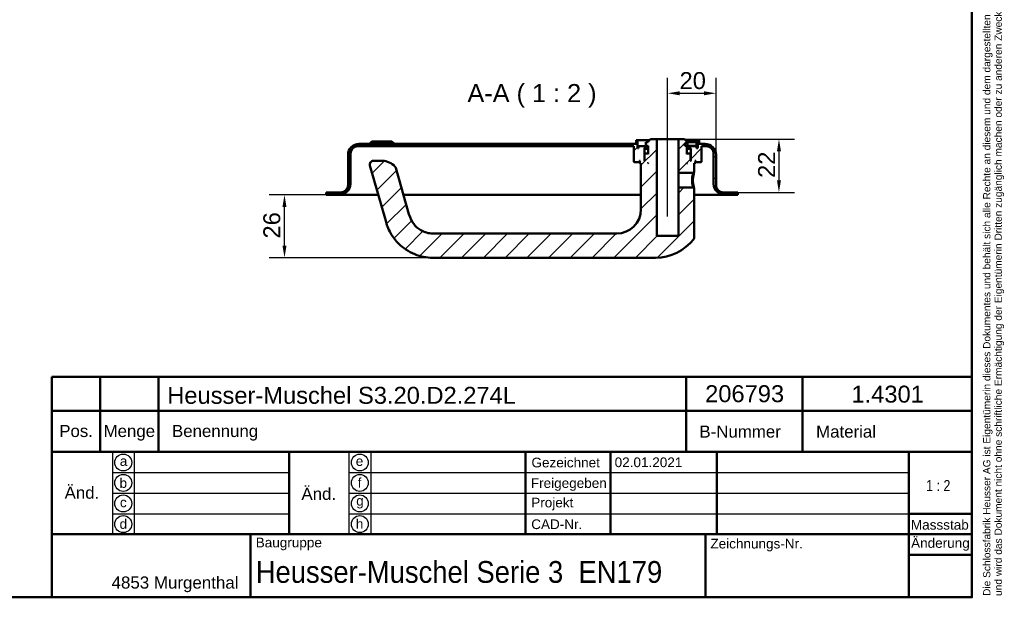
# Model space of a CAD drawing. Header units: millimetres. Extents: x 20 to 833, y 20 to 574.
# Tile 6 of 7: x 427 to 833, y 20 to 259. Entities that reach past the tile are written whole.
import ezdxf
from ezdxf.enums import TextEntityAlignment as Align

# ---------------------------------------------------------------- set-up
doc = ezdxf.new("R2010")
doc.units = ezdxf.units.MM
doc.header["$LTSCALE"] = 2
for name, color, linetype, lineweight in [('Bemaßungen(DIN)', 7, 'Continuous', 25), ('Mittellinie(DIN)', 7, 'Continuous', 25), ('Sichtbare Kanten(DIN)', 7, 'Continuous', 50), ('Skizziergeometrie(DIN)', 7, 'Continuous', 50), ('Skizzierlinie(DIN)', 7, 'Continuous', 25), ('Symbole(DIN)', 7, 'Continuous', 25)]:
    doc.layers.add(name, color=color, linetype=linetype, lineweight=lineweight)
doc.layers.add('Schraffur', color=179, linetype='Continuous', lineweight=9, true_color=0x1e1e47)
doc.styles.add('Aktuell-DIN', font='arial.ttf')
doc.styles.add('Aktuell-DINGroßer Text', font='arial.ttf')
doc.styles.add('STANDARD-DIN~0', font='arial.ttf')
doc.styles.add('Textstil10', font='arial.ttf')
doc.styles.add('Textstil41', font='arial.ttf', dxfattribs={"width": 0.8})
doc.styles.add('Textstil83', font='arial.ttf', dxfattribs={"width": 0.8})
doc.dimstyles.new('CAD-LAN', dxfattribs={"dimscale": 2, "dimtxt": 3.5, "dimasz": 2.5, "dimexe": 3.175, "dimexo": 0, "dimgap": 0.8, "dimtad": 1, "dimrnd": 1e-08, "dimtxsty": 'STANDARD-DIN~0', "dimcen": 0.09, "dimdle": 10, "dimclrd": 250, "dimclre": 250, "dimclrt": 250, "dimadec": 0, "dimazin": 2, "dimtfac": 1, "dimtmove": 0, "dimatfit": 3, "dimfxl": 1, "dimtolj": 1, "dimtzin": 0, "dimlwd": 25, "dimlwe": 25, "dimarcsym": 0})

# ---------------------------------------------------------------- blocks, each defined once
blk = doc.blocks.new('Ränder Standardrahmen')
at = {"layer": 'Skizziergeometrie(DIN)', "flags": 128}
blk.add_lwpolyline([(10, 10), (10, 287), (410, 287), (410, 10), (10, 10)], dxfattribs=at)
blk = doc.blocks.new('Schriftfelder Heusser')
at = {"layer": 'Skizziergeometrie(DIN)'}
for p, q in [((101, 229.92), (101, 236.92)), ((101, 236.92), (291, 236.92)), ((111, 229.92), (111, 236.92)), ((123, 229.92), (123, 236.92)), ((232, 229.92), (232, 236.92)), ((256, 229.92), (256, 236.92)), ((291, 236.92), (291, 229.92)), ((101, 191.42), (101, 229.92)), ((101, 229.92), (291, 229.92)), ((111, 229.92), (111, 221.42)), ((123, 229.92), (123, 221.42)), ((232, 229.92), (232, 221.42)), ((256, 229.92), (256, 221.42)), ((291, 229.92), (291, 191.42)), ((101, 221.42), (291, 221.42)), ((150, 221.42), (150, 204.42)), ((198.85, 221.42), (198.85, 204.42)), ((216.35, 221.42), (216.35, 204.42)), ((238.35, 221.42), (238.35, 204.42)), ((278, 221.42), (278, 191.42)), ((278, 208.67), (291, 208.67)), ((101, 204.42), (291, 204.42)), ((142, 204.42), (142, 191.42)), ((236, 204.42), (236, 191.42)), ((278, 200.17), (291, 200.17)), ((291, 191.42), (101, 191.42))]:
    blk.add_line(p, q, dxfattribs=at)
at = {"layer": 'Skizzierlinie(DIN)'}
for p, q in [((113.5, 221.42), (113.5, 204.42)), ((118, 221.42), (118, 204.42)), ((162.35, 221.42), (162.35, 204.42)), ((166.85, 221.42), (166.85, 204.42)), ((113.5, 217.17), (150, 217.17)), ((162.35, 217.17), (278, 217.17)), ((113.5, 212.92), (150, 212.92)), ((162.35, 212.92), (278, 212.92)), ((113.5, 208.67), (150, 208.67)), ((162.35, 208.67), (278, 208.67))]:
    blk.add_line(p, q, dxfattribs=at)
for centre in [(115.75, 219.25), (164.6, 219.25), (115.75, 215.04), (164.6, 215.04), (115.75, 210.79), (164.6, 210.79), (115.75, 206.54), (164.6, 206.54)]:
    blk.add_circle(centre, 1.75, dxfattribs=at)
at = {"layer": 'Symbole(DIN)', "color": 7, "insert": (293.33, 191.7), "char_height": 1.5, "width": 182.3003, "attachment_point": 1, "rotation": 90, "line_spacing_factor": 0.944221, "style": 'Aktuell-DIN'}
blk.add_mtext('\\fArial|b0|i0;\\H1.5000;Die Schlossfabrik Heusser AG ist Eigentümerin dieses Dokumentes und behält sich alle Rechte an diesem und dem dargestellten Gegenstand vor. Der Empfänger anerkennt diese Rechte\\Pund wird das Dokument nicht ohne schriftliche Ermächtigung der Eigentümerin Dritten zugänglich machen oder zu anderen Zwecken verwenden, zu dem es ihm übergeben worden ist.\\P ', dxfattribs=at)
at = {"layer": 'Symbole(DIN)', "color": 179, "true_color": 0x262659, "style": 'Aktuell-DIN'}
for s, insert, char_height, attachment_point in [('Pos.', (106, 227), 2.489, 2), ('Menge', (117, 227), 2.489, 2), ('Benennung', (125.81, 225.38), 2.489, 4), ('B-Nummer', (234.74, 225.62), 2.489, 4), ('Material', (265.02, 225.62), 2.489, 5), ('\\fArial|b0|i0;a', (115.81, 219.53), 2, 5), ('\\fArial|b0|i0;e', (164.54, 219.53), 2, 5), ('\\fArial|b0|i0;Gezeichnet', (200.05, 219.23), 2, 4), ('\\fArial|b0|i0;b', (115.75, 215), 2, 5), ('\\fArial|b0|i0;f', (164.55, 215.06), 2, 5), ('\\fArial|b0|i0;Freigegeben', (199.92, 216), 2, 1), ('\\fArial|b0|i0;c', (115.75, 211.01), 2, 5), ('\\fArial|b0|i0;g', (164.63, 211.05), 2, 5), ('\\fArial|b0|i0;Projekt', (200, 211.98), 2, 1), ('\\fArial|b0|i0;d', (115.76, 206.55), 2, 5), ('\\fArial|b0|i0;h', (164.55, 206.57), 2, 5), ('\\fArial|b0|i0;CAD-Nr.', (200, 207.5), 2, 1), ('\\fArial|b0|i0;\\H2.0000;Massstab', (284.39, 206.37), 2, 5), ('\\fArial|b0|i0;\\H2.0000;Baugruppe', (143.1, 203.73), 2, 1), ('\\fArial|b0|i0;Zeichnungs-Nr.', (237, 203.5), 2, 1), ('\\fArial|b0|i0;\\H2.5000;4853 Murgenthal', (113.33, 192.46), 2.5, 7)]:
    blk.add_mtext(s, dxfattribs=dict(at, insert=insert, char_height=char_height, attachment_point=attachment_point))
at = {"layer": 'Symbole(DIN)', "color": 179, "true_color": 0x262659, "attachment_point": 5, "style": 'Aktuell-DIN'}
for s, insert, char_height, width in [('Änd.', (107.21, 213), 2.489, 12.3494), ('Änd.', (156.12, 212.76), 2.489, 12.3494), ('\\fArial|b0|i0;Änderung', (284.51, 202.33), 2, 12.1143)]:
    blk.add_mtext(s, dxfattribs=dict(at, insert=insert, char_height=char_height, width=width))
at = {"layer": 'Symbole(DIN)', "color": 7, "insert": (143.1, 196.62), "char_height": 4.5, "width": 90.18, "attachment_point": 4, "style": 'Aktuell-DIN'}
blk.add_mtext('\\fArial|b0|i0;\\W0.90;\\H4.5000;Heusser-Muschel Serie 3  EN179', dxfattribs=at)
at = {"layer": 'Symbole(DIN)', "color": 179, "true_color": 0x262659, "style": 'Textstil10'}
blk.add_attdef('ERSTELLUNGSDATUM_001', (217.23, 218.29), '', height=2, dxfattribs=at)
at = {"layer": 'Symbole(DIN)', "color": 179, "true_color": 0x262659}
for tag, height, style, p in [('AUTOR', 2.49, 'Aktuell-DIN', (240.03, 219.26)), ('KONTROLLDATUM', 2, 'Textstil10', (217.42, 215.04)), ('KONTROLLIERT_VON', 2, 'Textstil10', (239.98, 215.05))]:
    blk.add_attdef(tag, text='', height=height, dxfattribs=dict(at, style=style)).set_placement(p, align=Align.MIDDLE_LEFT)
at = {"layer": 'Symbole(DIN)', "color": 7, "style": 'Textstil83', "width": 0.8}
blk.add_attdef('Anfänglicher_Ansichtsmaßstab_001', (281.57, 213.34), '', height=2.3, dxfattribs=at)
at = {"layer": 'Symbole(DIN)', "color": 179, "true_color": 0x262659, "style": 'Textstil10'}
blk.add_attdef('PROJEKT', text='', height=2, dxfattribs=at).set_placement((217.77, 209.72), align=Align.BOTTOM_LEFT)
at = {"layer": 'Symbole(DIN)', "color": 7, "style": 'Textstil41', "width": 0.8}
blk.add_attdef('STATUS', text='', height=5, dxfattribs=at).set_placement((284.53, 195.86), align=Align.MIDDLE_CENTER)
blk = doc.blocks.new('*D25')
at = {"layer": 'Bemaßungen(DIN)', "color": 250, "linetype": 'Continuous', "lineweight": 25, "true_color": 0x3f3f3f, "transparency": 16777216}
for p, q in [((694.33, 214.23), (694.33, 234.48)), ((714.33, 202.73), (714.33, 234.48)), ((699.33, 228.13), (709.33, 228.13))]:
    blk.add_line(p, q, dxfattribs=at)
at = {"layer": 'Bemaßungen(DIN)', "color": 250, "linetype": 'Continuous', "true_color": 0x3f3f3f, "transparency": 16777216}
for points in [[(699.33, 228.97), (699.33, 227.3), (694.33, 228.13)], [(709.33, 228.97), (709.33, 227.3), (714.33, 228.13)]]:
    blk.add_solid(points, dxfattribs=at)
at = {"layer": 'Defpoints', "color": 0, "linetype": 'Continuous', "transparency": 16777216}
for p in [(714.33, 228.13), (694.33, 214.23), (714.33, 202.73)]:
    blk.add_point(p, dxfattribs=at)
at = {"layer": 'Bemaßungen(DIN)', "color": 250, "linetype": 'Continuous', "lineweight": 25, "true_color": 0x3f3f3f, "transparency": 16777216, "insert": (699.27, 236.88), "char_height": 7, "attachment_point": 1, "style": 'STANDARD-DIN~0'}
blk.add_mtext('\\A1;20', dxfattribs=at)
blk = doc.blocks.new('*D26')
at = {"layer": 'Bemaßungen(DIN)', "color": 250, "linetype": 'Continuous', "lineweight": 25, "true_color": 0x3f3f3f, "transparency": 16777216}
for p, q in [((701.33, 209.23), (746.68, 209.23)), ((740.33, 204.23), (740.33, 192.23)), ((723.33, 187.23), (746.68, 187.23))]:
    blk.add_line(p, q, dxfattribs=at)
at = {"layer": 'Bemaßungen(DIN)', "color": 250, "linetype": 'Continuous', "true_color": 0x3f3f3f, "transparency": 16777216}
for points in [[(739.5, 204.23), (741.16, 204.23), (740.33, 209.23)], [(739.5, 192.23), (741.16, 192.23), (740.33, 187.23)]]:
    blk.add_solid(points, dxfattribs=at)
at = {"layer": 'Defpoints', "color": 0, "linetype": 'Continuous', "transparency": 16777216}
for p in [(701.33, 209.23), (723.33, 187.23), (740.33, 187.23)]:
    blk.add_point(p, dxfattribs=at)
at = {"layer": 'Bemaßungen(DIN)', "color": 250, "linetype": 'Continuous', "lineweight": 25, "true_color": 0x3f3f3f, "transparency": 16777216, "insert": (731.7, 193.19), "char_height": 7, "attachment_point": 1, "rotation": 90, "style": 'STANDARD-DIN~0'}
blk.add_mtext('\\A1;22', dxfattribs=at)
blk = doc.blocks.new('*D27')
at = {"layer": 'Bemaßungen(DIN)', "color": 250, "linetype": 'Continuous', "lineweight": 25, "true_color": 0x3f3f3f, "transparency": 16777216}
for p, q in [((553.33, 186.23), (529.73, 186.23)), ((536.08, 165.23), (536.08, 181.23)), ((597.33, 160.23), (529.73, 160.23))]:
    blk.add_line(p, q, dxfattribs=at)
at = {"layer": 'Bemaßungen(DIN)', "color": 250, "linetype": 'Continuous', "true_color": 0x3f3f3f, "transparency": 16777216}
for points in [[(535.25, 181.23), (536.91, 181.23), (536.08, 186.23)], [(535.25, 165.23), (536.91, 165.23), (536.08, 160.23)]]:
    blk.add_solid(points, dxfattribs=at)
at = {"layer": 'Defpoints', "color": 0, "linetype": 'Continuous', "transparency": 16777216}
for p in [(536.08, 186.23), (553.33, 186.23), (597.33, 160.23)]:
    blk.add_point(p, dxfattribs=at)
at = {"layer": 'Bemaßungen(DIN)', "color": 250, "linetype": 'Continuous', "lineweight": 25, "true_color": 0x3f3f3f, "transparency": 16777216, "insert": (527.33, 168.16), "char_height": 7, "attachment_point": 1, "rotation": 90, "style": 'STANDARD-DIN~0'}
blk.add_mtext('\\A1;26', dxfattribs=at)

msp = doc.modelspace()

# ---------------------------------------------------------------- hatches: boundary and pattern name
at = {"layer": 'Schraffur'}
h = msp.add_hatch(dxfattribs=at)
h.set_pattern_fill('ANSI31', color=256, scale=50.8, style=0)
h.set_pattern_definition([(45, (0, 0), (-4.49013, 4.49013), [])])
edge = h.paths.add_edge_path()
edge.add_spline(control_points=[(705.121, 167.953), (705.188, 168.04), (705.242, 168.138), (705.321, 168.369), (705.332, 168.482), (705.33, 168.567)], knot_values=[-0.0462208, -0.0462208, -0.0462208, -0.0462208, -0.0253544, -0.0253544, 0, 0, 0, 0], degree=3, periodic=0)
edge.add_line((705.33, 168.567), (705.33, 188.866))
edge.add_spline(control_points=[(705.33, 188.866), (705.268, 188.927), (705.206, 188.987), (705.082, 189.107), (705.021, 189.167), (704.959, 189.227)], knot_values=[-0.051977, -0.051977, -0.051977, -0.051977, -0.0259885, -0.0259885, -0.0001848, -0.0001848, -0.0001848, -0.0001848], degree=3, periodic=0)
edge.add_line((704.959, 189.227), (698.83, 189.227))
edge.add_line((698.83, 189.227), (698.83, 169.227))
edge.add_line((698.83, 169.227), (689.83, 169.227))
edge.add_line((689.83, 169.227), (689.83, 209.227))
edge.add_line((689.83, 209.227), (687.33, 209.227))
edge.add_line((687.33, 209.227), (686.33, 208.227))
edge.add_line((686.33, 208.227), (686.33, 207.927))
edge.add_line((686.33, 207.927), (685.364, 207.927))
edge.add_line((685.364, 207.927), (685.364, 206.427))
edge.add_line((685.364, 206.427), (686.33, 206.427))
edge.add_line((686.33, 206.427), (686.33, 203.027))
edge.add_line((686.33, 203.027), (686.13, 203.227))
edge.add_line((686.13, 203.227), (685.03, 203.227))
edge.add_line((685.03, 203.227), (684.83, 203.027))
edge.add_line((684.83, 203.027), (684.83, 200.227))
edge.add_line((684.83, 200.227), (684.58, 200.227))
edge.add_line((684.58, 200.227), (684.78, 200.427))
edge.add_line((684.78, 200.427), (684.78, 205.227))
edge.add_line((684.78, 205.227), (684.58, 205.427))
edge.add_line((684.58, 205.427), (685.33, 205.427))
edge.add_line((685.33, 205.427), (685.33, 206.227))
edge.add_line((685.33, 206.227), (682.33, 206.227))
edge.add_line((682.33, 206.227), (682.33, 205.427))
edge.add_line((682.33, 205.427), (681.83, 205.427))
edge.add_line((681.83, 205.427), (681.83, 208.727))
edge.add_line((681.83, 208.727), (681.33, 208.727))
edge.add_line((681.33, 208.727), (681.33, 207.227))
edge.add_line((681.33, 207.227), (566.83, 207.227))
edge.add_ellipse((566.83, 202.727), major_axis=(0, 4.5), ratio=1, start_angle=0, end_angle=90)
edge.add_line((562.33, 202.727), (562.33, 190.227))
edge.add_ellipse((559.33, 190.227), major_axis=(3, 0), ratio=1, start_angle=270, end_angle=360, ccw=False)
edge.add_line((559.33, 187.227), (553.33, 187.227))
edge.add_line((553.33, 187.227), (553.33, 186.227))
edge.add_line((553.33, 186.227), (558.83, 186.227))
edge.add_ellipse((558.83, 190.727), major_axis=(0, -4.5), ratio=1, start_angle=0, end_angle=90)
edge.add_line((563.33, 190.727), (563.33, 203.227))
edge.add_ellipse((566.33, 203.227), major_axis=(-3, 0), ratio=1, start_angle=270, end_angle=360, ccw=False)
edge.add_line((566.33, 206.227), (680.33, 206.227))
edge.add_line((680.33, 206.227), (680.33, 199.827))
edge.add_line((680.33, 199.827), (680.53, 199.627))
edge.add_line((680.53, 199.627), (682.63, 199.627))
edge.add_line((682.63, 199.627), (682.73, 199.727))
edge.add_line((682.73, 199.727), (682.73, 200.227))
edge.add_line((682.73, 200.227), (683.03, 200.227))
edge.add_line((683.03, 200.227), (682.83, 200.027))
edge.add_line((682.83, 200.027), (682.83, 199.427))
edge.add_line((682.83, 199.427), (683.03, 199.227))
edge.add_line((683.03, 199.227), (683.33, 199.227))
edge.add_line((683.33, 199.227), (683.33, 180.227))
edge.add_ellipse((673.33, 180.227), major_axis=(10, 0), ratio=1, start_angle=270, end_angle=360, ccw=False)
edge.add_line((673.33, 170.227), (597.33, 170.227))
edge.add_spline(control_points=[(597.33, 170.227), (596.468, 170.227), (595.603, 170.347), (593.929, 170.81), (593.129, 171.154), (591.252, 172.265), (590.242, 173.157), (588.728, 175.123), (588.04, 176.347), (587.504, 178.215)], knot_values=[-2.1009717, -2.1009717, -2.1009717, -2.1009717, -1.6733657, -1.6733657, -1.2398076, -1.2398076, -0.5829242, -0.5829242, 0, 0, 0, 0], degree=3, periodic=0)
edge.add_line((587.504, 178.215), (582.032, 197.299))
edge.add_ellipse((580.59, 196.885), major_axis=(1.442, 0.413), ratio=1, start_angle=0, end_angle=25.69736)
edge.add_ellipse((576.483, 193.227), major_axis=(5.227, 4.656), ratio=1, start_angle=0, end_angle=48.30264)
edge.add_line((576.483, 200.227), (572.78, 200.227))
edge.add_ellipse((572.78, 198.727), major_axis=(0, 1.5), ratio=1, start_angle=0, end_angle=106)
edge.add_line((571.338, 198.313), (577.892, 175.459))
edge.add_spline(control_points=[(577.892, 175.459), (578.307, 174.01), (578.781, 172.379), (580.897, 168.686), (582.044, 167.2), (585.053, 164.266), (587.221, 162.729), (592.274, 160.719), (594.8, 160.227), (597.33, 160.227)], knot_values=[-3.2174914, -3.2174914, -3.2174914, -3.2174914, -2.3242709, -2.3242709, -1.6312947, -1.6312947, -0.7589972, -0.7589972, 0, 0, 0, 0], degree=3, periodic=0)
edge.add_line((597.33, 160.227), (689.33, 160.227))
edge.add_ellipse((689.33, 180.227), major_axis=(0, -20), ratio=1, start_angle=0, end_angle=52.14309)
h.paths.add_polyline_path([(686.13, 199.227), (686.33, 199.427), (686.33, 199.227)], flags=0)
edge = h.paths.add_edge_path()
edge.add_ellipse((709.83, 202.727), major_axis=(4.5, 0), ratio=1, start_angle=0, end_angle=90)
edge.add_line((709.83, 207.227), (707.33, 207.227))
edge.add_line((707.33, 207.227), (707.33, 208.727))
edge.add_line((707.33, 208.727), (706.83, 208.727))
edge.add_line((706.83, 208.727), (706.83, 205.427))
edge.add_line((706.83, 205.427), (706.33, 205.427))
edge.add_line((706.33, 205.427), (706.33, 206.227))
edge.add_line((706.33, 206.227), (703.33, 206.227))
edge.add_line((703.33, 206.227), (703.33, 205.427))
edge.add_line((703.33, 205.427), (704.08, 205.427))
edge.add_line((704.08, 205.427), (703.88, 205.227))
edge.add_line((703.88, 205.227), (703.88, 200.427))
edge.add_line((703.88, 200.427), (704.08, 200.227))
edge.add_line((704.08, 200.227), (703.83, 200.227))
edge.add_line((703.83, 200.227), (703.83, 203.027))
edge.add_line((703.83, 203.027), (703.63, 203.227))
edge.add_line((703.63, 203.227), (702.53, 203.227))
edge.add_line((702.53, 203.227), (702.33, 203.027))
edge.add_line((702.33, 203.027), (702.33, 206.427))
edge.add_line((702.33, 206.427), (701.43, 206.427))
edge.add_line((701.43, 206.427), (701.43, 207.527))
edge.add_line((701.43, 207.527), (702.33, 207.527))
edge.add_line((702.33, 207.527), (702.33, 208.227))
edge.add_line((702.33, 208.227), (701.33, 209.227))
edge.add_line((701.33, 209.227), (698.83, 209.227))
edge.add_line((698.83, 209.227), (698.83, 195.227))
edge.add_line((698.83, 195.227), (704.959, 195.227))
edge.add_spline(control_points=[(704.959, 195.227), (705.02, 195.286), (705.082, 195.346), (705.206, 195.466), (705.268, 195.526), (705.33, 195.587)], knot_values=[-0.051752, -0.051752, -0.051752, -0.051752, -0.0259859, -0.0259859, 0, 0, 0, 0], degree=3, periodic=0)
edge.add_line((705.33, 195.587), (705.33, 199.227))
edge.add_line((705.33, 199.227), (705.63, 199.227))
edge.add_line((705.63, 199.227), (705.83, 199.427))
edge.add_line((705.83, 199.427), (705.83, 200.027))
edge.add_line((705.83, 200.027), (705.63, 200.227))
edge.add_line((705.63, 200.227), (705.93, 200.227))
edge.add_line((705.93, 200.227), (705.93, 199.727))
edge.add_line((705.93, 199.727), (706.03, 199.627))
edge.add_line((706.03, 199.627), (708.13, 199.627))
edge.add_line((708.13, 199.627), (708.33, 199.827))
edge.add_line((708.33, 199.827), (708.33, 206.227))
edge.add_line((708.33, 206.227), (710.33, 206.227))
edge.add_ellipse((710.33, 203.227), major_axis=(0, 3), ratio=1, start_angle=270, end_angle=360, ccw=False)
edge.add_line((713.33, 203.227), (713.33, 190.727))
edge.add_ellipse((717.83, 190.727), major_axis=(-4.5, 0), ratio=1, start_angle=0, end_angle=90)
edge.add_line((717.83, 186.227), (723.33, 186.227))
edge.add_line((723.33, 186.227), (723.33, 187.227))
edge.add_line((723.33, 187.227), (717.33, 187.227))
edge.add_ellipse((717.33, 190.227), major_axis=(0, -3), ratio=1, start_angle=270, end_angle=360, ccw=False)
edge.add_line((714.33, 190.227), (714.33, 202.727))
h.paths.add_polyline_path([(702.33, 199.427), (702.53, 199.227), (702.33, 199.227)], flags=0)

# ---------------------------------------------------------------- linework, layer by layer
at = {"layer": 'Mittellinie(DIN)', "linetype": 'Continuous'}
msp.add_line((694.33, 177.227), (694.33, 214.227), dxfattribs=at)
at = {"layer": 'Sichtbare Kanten(DIN)'}
for p, q in [((572.18, 208.227), (571.18, 207.227)), ((572.18, 208.227), (580.48, 208.227)), ((580.48, 208.227), (581.48, 207.227)), ((681.83, 208.727), (681.33, 208.727)), ((681.33, 208.727), (681.33, 207.227)), ((681.83, 205.427), (681.83, 208.727)), ((681.83, 208.727), (686.83, 208.727)), ((686.33, 207.927), (685.364, 207.927)), ((685.364, 207.927), (685.364, 206.427)), ((687.33, 209.227), (686.33, 208.227)), ((686.33, 208.227), (686.33, 207.927)), ((689.83, 209.227), (687.33, 209.227)), ((689.83, 169.227), (689.83, 209.227)), ((689.83, 209.227), (698.83, 209.227)), ((701.33, 209.227), (698.83, 209.227)), ((698.83, 209.227), (698.83, 195.227)), ((702.33, 208.227), (701.33, 209.227)), ((701.43, 206.427), (701.43, 207.527)), ((701.43, 207.527), (702.33, 207.527)), ((701.83, 208.727), (706.83, 208.727)), ((702.33, 207.527), (702.33, 208.227)), ((702.538, 207.927), (702.33, 207.927)), ((706.238, 207.927), (702.538, 207.927)), ((702.538, 207.927), (702.538, 206.427)), ((706.238, 207.927), (706.238, 206.427)), ((707.33, 208.727), (706.83, 208.727)), ((706.83, 208.727), (706.83, 205.427)), ((707.33, 207.227), (707.33, 208.727)), ((566.33, 206.227), (680.33, 206.227)), ((681.33, 207.227), (566.83, 207.227)), ((680.33, 206.227), (680.33, 199.827)), ((682.33, 205.427), (681.83, 205.427)), ((685.33, 206.227), (682.33, 206.227)), ((682.33, 206.227), (682.33, 205.427)), ((684.78, 205.227), (684.58, 205.427)), ((684.58, 205.427), (685.33, 205.427)), ((684.78, 200.427), (684.78, 205.227)), ((684.78, 205.227), (686.33, 205.227)), ((685.33, 205.427), (685.33, 206.227)), ((685.33, 206.227), (686.33, 206.227)), ((686.33, 205.427), (685.33, 205.427)), ((685.364, 206.427), (686.33, 206.427)), ((686.33, 206.427), (686.33, 203.027)), ((702.33, 206.427), (701.43, 206.427)), ((702.33, 203.027), (702.33, 206.427)), ((702.33, 206.427), (702.538, 206.427)), ((702.33, 206.227), (703.33, 206.227)), ((703.33, 205.427), (702.33, 205.427)), ((702.33, 205.227), (703.88, 205.227)), ((702.538, 206.427), (706.238, 206.427)), ((706.33, 206.227), (703.33, 206.227)), ((703.33, 206.227), (703.33, 205.427)), ((703.33, 205.427), (704.08, 205.427)), ((704.08, 205.427), (703.88, 205.227)), ((703.88, 205.227), (703.88, 200.427)), ((706.33, 205.427), (706.33, 206.227)), ((706.83, 205.427), (706.33, 205.427)), ((709.83, 207.227), (707.33, 207.227)), ((708.33, 199.827), (708.33, 206.227)), ((708.33, 206.227), (710.33, 206.227)), ((562.33, 202.727), (562.33, 190.227)), ((563.33, 190.727), (563.33, 203.227)), ((576.483, 200.227), (572.78, 200.227)), ((680.33, 199.827), (680.53, 199.627)), ((680.53, 199.627), (682.63, 199.627)), ((682.63, 199.627), (682.73, 199.727)), ((682.63, 199.627), (682.83, 199.627)), ((682.73, 199.727), (682.73, 200.227)), ((682.73, 200.227), (683.03, 200.227)), ((682.83, 199.727), (682.73, 199.727)), ((683.03, 200.227), (682.83, 200.027)), ((682.83, 200.027), (682.83, 199.427)), ((682.83, 199.427), (683.03, 199.227)), ((684.58, 200.227), (684.78, 200.427)), ((684.83, 200.227), (684.58, 200.227)), ((684.83, 200.427), (684.78, 200.427)), ((685.03, 203.227), (684.83, 203.027)), ((684.83, 203.027), (684.83, 200.227)), ((686.13, 203.227), (685.03, 203.227)), ((686.33, 203.027), (686.13, 203.227)), ((686.33, 203.227), (686.13, 203.227)), ((686.13, 199.227), (686.33, 199.427)), ((686.33, 199.427), (686.33, 199.227)), ((702.53, 203.227), (702.33, 203.027)), ((702.53, 203.227), (702.33, 203.227)), ((702.33, 199.427), (702.53, 199.227)), ((702.33, 199.227), (702.33, 199.427)), ((703.63, 203.227), (702.53, 203.227)), ((703.83, 203.027), (703.63, 203.227)), ((703.83, 200.227), (703.83, 203.027)), ((703.88, 200.427), (703.83, 200.427)), ((704.08, 200.227), (703.83, 200.227)), ((703.88, 200.427), (704.08, 200.227)), ((705.83, 200.027), (705.63, 200.227)), ((705.63, 200.227), (705.93, 200.227)), ((705.63, 199.227), (705.83, 199.427)), ((705.83, 199.427), (705.83, 200.027)), ((705.93, 199.727), (705.83, 199.727)), ((705.83, 199.627), (706.03, 199.627)), ((705.93, 200.227), (705.93, 199.727)), ((705.93, 199.727), (706.03, 199.627)), ((706.03, 199.627), (708.13, 199.627)), ((708.13, 199.627), (708.33, 199.827)), ((713.33, 203.227), (713.33, 190.727)), ((714.33, 190.227), (714.33, 202.727)), ((571.338, 198.313), (577.892, 175.459)), ((587.504, 178.215), (582.032, 197.299)), ((683.03, 199.227), (683.33, 199.227)), ((683.33, 199.227), (683.33, 180.227)), ((686.33, 199.227), (686.13, 199.227)), ((698.83, 195.227), (704.959, 195.227)), ((698.83, 189.227), (698.83, 195.227)), ((702.53, 199.227), (702.33, 199.227)), ((704.959, 195.227), (705.33, 195.587)), ((705.33, 195.587), (705.33, 199.227)), ((705.33, 199.227), (705.63, 199.227)), ((559.33, 187.227), (553.33, 187.227)), ((553.33, 187.227), (553.33, 186.227)), ((704.959, 189.227), (698.83, 189.227)), ((698.83, 189.227), (698.83, 169.227)), ((705.331, 188.866), (704.959, 189.227)), ((705.33, 168.567), (705.33, 188.866)), ((723.33, 187.227), (717.33, 187.227)), ((723.33, 186.227), (723.33, 187.227)), ((553.33, 186.227), (558.83, 186.227)), ((558.83, 186.227), (570.33, 186.227)), ((570.33, 186.227), (574.804, 186.227)), ((585.207, 186.227), (683.33, 186.227)), ((705.33, 186.227), (706.33, 186.227)), ((706.33, 186.227), (717.83, 186.227)), ((717.83, 186.227), (723.33, 186.227)), ((673.33, 170.227), (597.33, 170.227)), ((698.83, 169.227), (689.83, 169.227)), ((597.33, 160.227), (689.33, 160.227))]:
    msp.add_line(p, q, dxfattribs=at)
for centre, radius, start, end in [((566.83, 202.727), 4.5, 90, 180), ((566.33, 203.227), 3, 90, 180), ((709.83, 202.727), 4.5, 0, 90), ((710.33, 203.227), 3, 0, 90), ((572.78, 198.727), 1.5, 90, 196), ((576.483, 193.227), 7, 41.69736, 90), ((580.59, 196.885), 1.5, 16, 41.69736), ((558.83, 190.727), 4.5, 270, 0), ((559.33, 190.227), 3, 270, 0), ((717.83, 190.727), 4.5, 180, 270), ((717.33, 190.227), 3, 180, 270), ((673.33, 180.227), 10, 270, 0), ((689.33, 180.227), 20, 270, 322.14309)]:
    msp.add_arc(centre, radius, start, end, dxfattribs=at)
for points, knots in [([(704.959, 195.227), (704.959, 195.227), (704.95, 195.201), (704.933, 195.151), (704.863, 194.949), (704.649, 194.339), (704.52, 193.534), (704.456, 193.131), (704.413, 192.679), (704.413, 192.227), (704.412, 191.775), (704.455, 191.324), (704.519, 190.921), (704.648, 190.115), (704.863, 189.505), (704.933, 189.303), (704.951, 189.253), (704.959, 189.227), (704.959, 189.227)], [0.5287437, 0.5287437, 0.5287437, 0.5287437, 0.6043056, 0.6043056, 0.6043056, 0.9064584, 0.9064584, 0.9064584, 1.0575348, 1.0575348, 1.0575348, 1.2086112, 1.2086112, 1.2086112, 1.510764, 1.510764, 1.510764, 1.5864725, 1.5864725, 1.5864725, 1.5864725]), ([(705.331, 188.866), (705.331, 188.866), (705.287, 189.006), (704.897, 190.202), (704.721, 192.227), (704.9, 194.254), (705.286, 195.447), (705.33, 195.587), (705.33, 195.587)], [0.5288156, 0.5288156, 0.5288156, 0.5288156, 0.6043056, 0.9064584, 1.0575348, 1.2086112, 1.510764, 1.5862435, 1.5862435, 1.5862435, 1.5862435]), ([(577.892, 175.459), (578.307, 174.01), (578.781, 172.379), (580.897, 168.686), (582.044, 167.2), (585.053, 164.266), (587.221, 162.729), (592.274, 160.719), (594.8, 160.227), (597.33, 160.227)], [-3.2174914, -3.2174914, -3.2174914, -3.2174914, -2.3242709, -2.3242709, -1.6312947, -1.6312947, -0.7589972, -0.7589972, 0, 0, 0, 0]), ([(597.33, 170.227), (596.468, 170.227), (595.603, 170.347), (593.929, 170.81), (593.129, 171.154), (591.252, 172.265), (590.242, 173.157), (588.728, 175.123), (588.04, 176.347), (587.504, 178.215)], [-2.1009717, -2.1009717, -2.1009717, -2.1009717, -1.6733657, -1.6733657, -1.2398076, -1.2398076, -0.5829242, -0.5829242, 0, 0, 0, 0]), ([(705.121, 167.953), (705.188, 168.04), (705.242, 168.138), (705.321, 168.369), (705.332, 168.482), (705.332, 168.567)], [-0.04622077, -0.04622077, -0.04622077, -0.04622077, -0.025354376, -0.025354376, 0, 0, 0, 0])]:
    msp.add_open_spline(points, degree=3, knots=knots, dxfattribs=at)

# ---------------------------------------------------------------- block references
at = {"xscale": 2, "yscale": 2, "zscale": 2}
msp.add_blockref('Ränder Standardrahmen', (0, 0), dxfattribs=at)
msp.add_blockref('Schriftfelder Heusser', (238, -362.833), dxfattribs=at).add_auto_attribs({'ERSTELLUNGSDATUM_001': '02.01.2021', 'Anfänglicher_Ansichtsmaßstab_001': '1 : 2'})

# ---------------------------------------------------------------- texts
at = {"layer": 'Symbole(DIN)', "color": 7, "insert": (611.658, 222.227), "char_height": 7.4676, "attachment_point": 7, "style": 'Aktuell-DINGroßer Text'}
msp.add_mtext('A-A ( 1 : 2 )', dxfattribs=at)
at = {"layer": 'Symbole(DIN)', "color": 7, "char_height": 7, "attachment_point": 1, "style": 'Aktuell-DIN'}
for s, insert, width in [('{\\fArial|b0|i0;\\H7.0000;Heusser-Muschel S3.20.D2.274L}', (487.659, 106.906), 144.02821), ('{\\fArial|b0|i0;\\H7.0000;206793}', (709.83, 107.58), 32.62043), ('{\\fArial|b0|i0;\\H7.0000;1.4301}', (770.274, 107.401), 29.89939)]:
    msp.add_mtext(s, dxfattribs=dict(at, insert=insert, width=width))

# ---------------------------------------------------------------- dimensions: what is measured, and where the dimension line sits
at = {"layer": 'Bemaßungen(DIN)', "color": 250, "linetype": 'Continuous', "lineweight": 25, "true_color": 0x3f3f3f}
for base, p1, p2, angle, picture, middle in [((714.33, 228.132), (694.33, 214.227), (714.33, 202.727), 180, '*D25', (704.33, 228.132)), ((740.33, 187.227), (701.33, 209.227), (723.33, 187.227), 90, '*D26', (740.33, 198.227)), ((536.08, 186.227), (597.33, 160.227), (553.33, 186.227), 90, '*D27', (536.08, 173.227))]:
    dim = msp.add_linear_dim(base=base, p1=p1, p2=p2, angle=angle, dimstyle='CAD-LAN', override={"dimgap": 0.8, "dimdec": 2, "dimtol": 0, "dimlim": 0, "dimtp": 0, "dimtm": 0, "dimtdec": 2, "dimtofl": 0, "dimatfit": 1}, dxfattribs=at)
    dim.commit()
    dim.dimension.update_dxf_attribs({"geometry": picture, "text_midpoint": middle, "dimtype": 160})

doc.saveas('drawing.dxf')
